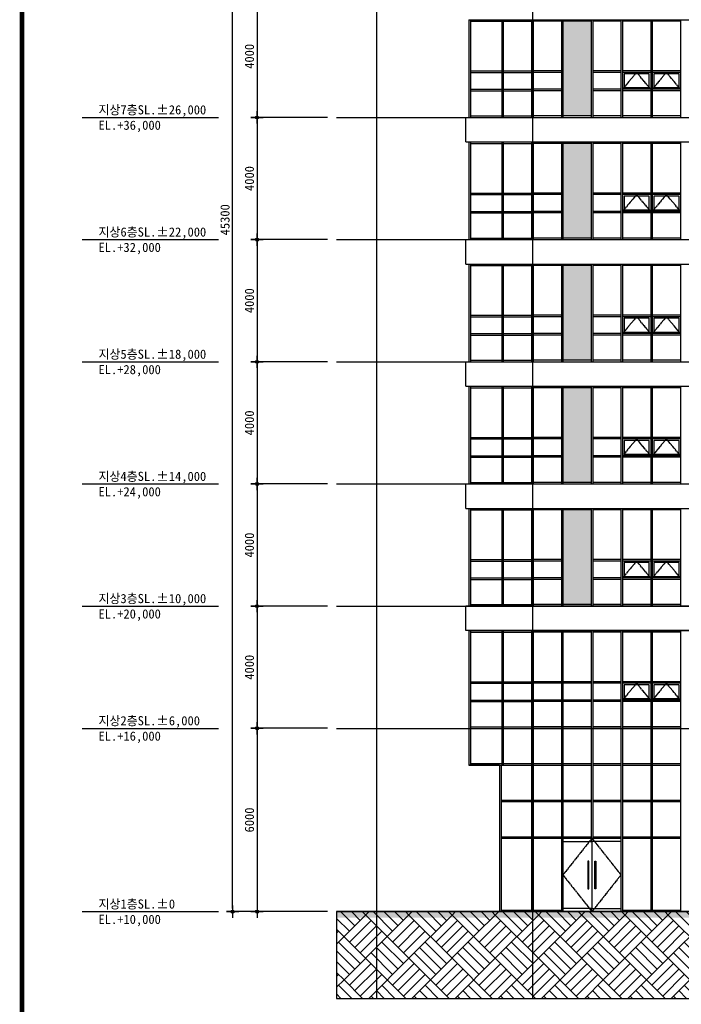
# Model space of a CAD drawing. Header units: millimetres. Extents: x 3445018 to 4174071, y -6064565 to -5122887.
# Tile 135 of 192: x 3730746 to 3752399, y -5349474 to -5317239. Entities that reach past the tile are written whole.
import ezdxf

# ---------------------------------------------------------------- set-up
doc = ezdxf.new("R2010")
doc.units = ezdxf.units.MM
doc.header["$MEASUREMENT"] = 0
doc.linetypes.add('CEN', pattern=[66, 60, -2, 2, -2])
doc.layers.get('DEFPOINTS').update_dxf_attribs({"linetype": 'CONTINUOUS'})
for name, color, linetype in [('3', 3, 'CONTINUOUS'), ('6', 6, 'CONTINUOUS'), ('A_GE_FORM', 7, 'CONTINUOUS'), ('CEN', 13, 'CEN'), ('DIM', 7, 'CONTINUOUS'), ('EL1', 2, 'CONTINUOUS'), ('EL3', 7, 'CONTINUOUS'), ('FI', 6, 'CONTINUOUS'), ('HA', 9, 'CONTINUOUS'), ('SO-252', 252, 'CONTINUOUS'), ('SY', 1, 'CONTINUOUS'), ('WIN1', 4, 'CONTINUOUS'), ('WIN2', 9, 'CONTINUOUS'), ('문자', 2, 'CONTINUOUS')]:
    doc.layers.add(name, color=color, linetype=linetype)
doc.styles.add('HY울릉도 L', font='txt')
doc.styles.add('SDP-S', font='txt')
doc.dimstyles.new('SMDI-3', dxfattribs={"dimtxt": 3, "dimasz": 1, "dimexe": 2, "dimexo": 3, "dimgap": 1, "dimtad": 1, "dimdsep": 46, "dimtxsty": 'HY울릉도 L', "dimblk": 'Z_DOT', "dimcen": 2.5, "dimdle": 1.5, "dimclrd": 1, "dimclre": 1, "dimclrt": 2, "dimadec": 0, "dimazin": 0, "dimtfac": 1, "dimtix": 1, "dimtmove": 2, "dimatfit": 3, "dimldrblk": 'Z_DOT', "dimfxl": 2, "dimtvp": 1, "dimtolj": 1, "dimtzin": 0, "dimarcsym": 0})

# ---------------------------------------------------------------- blocks, each defined once
blk = doc.blocks.new('sheet _서영')
at = {"layer": 'A_GE_FORM', "const_width": 1.5}
blk.add_lwpolyline([(-361868.49, -1059038.93), (-362670.49, -1059038.93), (-362670.49, -1058483.93), (-361868.49, -1058483.93)], close=True, dxfattribs=at)
blk = doc.blocks.new('Z_DOT')
at = {"layer": 'DIM', "color": 1, "ltscale": 3}
for p, q in [((-2, 0), (2, 0)), ((0, -2), (0, 2))]:
    blk.add_line(p, q, dxfattribs=at)
for radius in [0.5, 0.25]:
    blk.add_circle((0, 0), radius, dxfattribs=at)
blk = doc.blocks.new('*D897')
at = {"layer": 'DEFPOINTS', "color": 0, "ltscale": 3, "transparency": 16777216}
for p in [(3737716, -5301139), (3741116, -5301139), (3741116, -5346439)]:
    blk.add_point(p, dxfattribs=at)
at = {"layer": 'DIM', "color": 1, "lineweight": -2, "ltscale": 3, "transparency": 16777216}
for p, q in [((3740816, -5301139), (3737516, -5301139)), ((3737716, -5346339), (3737716, -5301239)), ((3740816, -5346439), (3737516, -5346439))]:
    blk.add_line(p, q, dxfattribs=at)
at = {"layer": 'DIM', "color": 1, "lineweight": -2, "ltscale": 3, "transparency": 16777216, "xscale": 100, "yscale": 100, "zscale": 100}
for p, rotation in [((3737716, -5301139), 90), ((3737716, -5346439), 270)]:
    blk.add_blockref('Z_DOT', p, dxfattribs=dict(at, rotation=rotation))
at = {"layer": 'DIM', "color": 2, "ltscale": 3, "transparency": 16777216, "insert": (3737466, -5323789), "char_height": 300, "attachment_point": 5, "rotation": 90, "style": 'SDP-S'}
blk.add_mtext('\\A1;45300', dxfattribs=at)
blk = doc.blocks.new('*D898')
at = {"layer": 'DEFPOINTS', "color": 0, "ltscale": 3, "transparency": 16777216}
for p in [(3741116, -5336439), (3738516, -5340439), (3741116, -5340439)]:
    blk.add_point(p, dxfattribs=at)
at = {"layer": 'DIM', "color": 1, "lineweight": -2, "ltscale": 3, "transparency": 16777216}
for p, q in [((3740816, -5336439), (3738316, -5336439)), ((3738516, -5336539), (3738516, -5340339)), ((3740816, -5340439), (3738316, -5340439))]:
    blk.add_line(p, q, dxfattribs=at)
at = {"layer": 'DIM', "color": 1, "lineweight": -2, "ltscale": 3, "transparency": 16777216, "xscale": 100, "yscale": 100, "zscale": 100}
for p, rotation in [((3738516, -5336439), 90), ((3738516, -5340439), 270)]:
    blk.add_blockref('Z_DOT', p, dxfattribs=dict(at, rotation=rotation))
at = {"layer": 'DIM', "color": 2, "ltscale": 3, "transparency": 16777216, "insert": (3738266, -5338439), "char_height": 300, "attachment_point": 5, "rotation": 90, "style": 'SDP-S'}
blk.add_mtext('\\A1;4000', dxfattribs=at)
blk = doc.blocks.new('*D899')
at = {"layer": 'DEFPOINTS', "color": 0, "ltscale": 3, "transparency": 16777216}
for p in [(3741116, -5332439), (3738516, -5336439), (3741116, -5336439)]:
    blk.add_point(p, dxfattribs=at)
at = {"layer": 'DIM', "color": 1, "lineweight": -2, "ltscale": 3, "transparency": 16777216}
for p, q in [((3740816, -5332439), (3738316, -5332439)), ((3738516, -5332539), (3738516, -5336339)), ((3740816, -5336439), (3738316, -5336439))]:
    blk.add_line(p, q, dxfattribs=at)
at = {"layer": 'DIM', "color": 1, "lineweight": -2, "ltscale": 3, "transparency": 16777216, "xscale": 100, "yscale": 100, "zscale": 100}
for p, rotation in [((3738516, -5332439), 90), ((3738516, -5336439), 270)]:
    blk.add_blockref('Z_DOT', p, dxfattribs=dict(at, rotation=rotation))
at = {"layer": 'DIM', "color": 2, "ltscale": 3, "transparency": 16777216, "insert": (3738266, -5334439), "char_height": 300, "attachment_point": 5, "rotation": 90, "style": 'SDP-S'}
blk.add_mtext('\\A1;4000', dxfattribs=at)
blk = doc.blocks.new('*D900')
at = {"layer": 'DEFPOINTS', "color": 0, "ltscale": 3, "transparency": 16777216}
for p in [(3741116, -5328439), (3738516, -5332439), (3741116, -5332439)]:
    blk.add_point(p, dxfattribs=at)
at = {"layer": 'DIM', "color": 1, "lineweight": -2, "ltscale": 3, "transparency": 16777216}
for p, q in [((3740816, -5328439), (3738316, -5328439)), ((3738516, -5328539), (3738516, -5332339)), ((3740816, -5332439), (3738316, -5332439))]:
    blk.add_line(p, q, dxfattribs=at)
at = {"layer": 'DIM', "color": 1, "lineweight": -2, "ltscale": 3, "transparency": 16777216, "xscale": 100, "yscale": 100, "zscale": 100}
for p, rotation in [((3738516, -5328439), 90), ((3738516, -5332439), 270)]:
    blk.add_blockref('Z_DOT', p, dxfattribs=dict(at, rotation=rotation))
at = {"layer": 'DIM', "color": 2, "ltscale": 3, "transparency": 16777216, "insert": (3738266, -5330439), "char_height": 300, "attachment_point": 5, "rotation": 90, "style": 'SDP-S'}
blk.add_mtext('\\A1;4000', dxfattribs=at)
blk = doc.blocks.new('*D901')
at = {"layer": 'DEFPOINTS', "color": 0, "ltscale": 3, "transparency": 16777216}
for p in [(3741116, -5324439), (3738516, -5328439), (3741116, -5328439)]:
    blk.add_point(p, dxfattribs=at)
at = {"layer": 'DIM', "color": 1, "lineweight": -2, "ltscale": 3, "transparency": 16777216}
for p, q in [((3740816, -5324439), (3738316, -5324439)), ((3738516, -5324539), (3738516, -5328339)), ((3740816, -5328439), (3738316, -5328439))]:
    blk.add_line(p, q, dxfattribs=at)
at = {"layer": 'DIM', "color": 1, "lineweight": -2, "ltscale": 3, "transparency": 16777216, "xscale": 100, "yscale": 100, "zscale": 100}
for p, rotation in [((3738516, -5324439), 90), ((3738516, -5328439), 270)]:
    blk.add_blockref('Z_DOT', p, dxfattribs=dict(at, rotation=rotation))
at = {"layer": 'DIM', "color": 2, "ltscale": 3, "transparency": 16777216, "insert": (3738266, -5326439), "char_height": 300, "attachment_point": 5, "rotation": 90, "style": 'SDP-S'}
blk.add_mtext('\\A1;4000', dxfattribs=at)
blk = doc.blocks.new('*D902')
at = {"layer": 'DEFPOINTS', "color": 0, "ltscale": 3, "transparency": 16777216}
for p in [(3741116, -5320439), (3738516, -5324439), (3741116, -5324439)]:
    blk.add_point(p, dxfattribs=at)
at = {"layer": 'DIM', "color": 1, "lineweight": -2, "ltscale": 3, "transparency": 16777216}
for p, q in [((3740816, -5320439), (3738316, -5320439)), ((3738516, -5320539), (3738516, -5324339)), ((3740816, -5324439), (3738316, -5324439))]:
    blk.add_line(p, q, dxfattribs=at)
at = {"layer": 'DIM', "color": 1, "lineweight": -2, "ltscale": 3, "transparency": 16777216, "xscale": 100, "yscale": 100, "zscale": 100}
for p, rotation in [((3738516, -5320439), 90), ((3738516, -5324439), 270)]:
    blk.add_blockref('Z_DOT', p, dxfattribs=dict(at, rotation=rotation))
at = {"layer": 'DIM', "color": 2, "ltscale": 3, "transparency": 16777216, "insert": (3738266, -5322439), "char_height": 300, "attachment_point": 5, "rotation": 90, "style": 'SDP-S'}
blk.add_mtext('\\A1;4000', dxfattribs=at)
blk = doc.blocks.new('*D903')
at = {"layer": 'DEFPOINTS', "color": 0, "ltscale": 3, "transparency": 16777216}
for p in [(3741116, -5316439), (3738516, -5320439), (3741116, -5320439)]:
    blk.add_point(p, dxfattribs=at)
at = {"layer": 'DIM', "color": 1, "lineweight": -2, "ltscale": 3, "transparency": 16777216}
for p, q in [((3740816, -5316439), (3738316, -5316439)), ((3738516, -5316539), (3738516, -5320339)), ((3740816, -5320439), (3738316, -5320439))]:
    blk.add_line(p, q, dxfattribs=at)
at = {"layer": 'DIM', "color": 1, "lineweight": -2, "ltscale": 3, "transparency": 16777216, "xscale": 100, "yscale": 100, "zscale": 100}
for p, rotation in [((3738516, -5316439), 90), ((3738516, -5320439), 270)]:
    blk.add_blockref('Z_DOT', p, dxfattribs=dict(at, rotation=rotation))
at = {"layer": 'DIM', "color": 2, "ltscale": 3, "transparency": 16777216, "insert": (3738266, -5318439), "char_height": 300, "attachment_point": 5, "rotation": 90, "style": 'SDP-S'}
blk.add_mtext('\\A1;4000', dxfattribs=at)
blk = doc.blocks.new('*D908')
at = {"layer": 'DEFPOINTS', "color": 0, "ltscale": 3, "transparency": 16777216}
for p in [(3741116, -5340439), (3738516, -5346439), (3741116, -5346439)]:
    blk.add_point(p, dxfattribs=at)
at = {"layer": 'DIM', "color": 1, "lineweight": -2, "ltscale": 3, "transparency": 16777216}
for p, q in [((3740816, -5340439), (3738316, -5340439)), ((3738516, -5340539), (3738516, -5346339)), ((3740816, -5346439), (3738316, -5346439))]:
    blk.add_line(p, q, dxfattribs=at)
at = {"layer": 'DIM', "color": 1, "lineweight": -2, "ltscale": 3, "transparency": 16777216, "xscale": 100, "yscale": 100, "zscale": 100}
for p, rotation in [((3738516, -5340439), 90), ((3738516, -5346439), 270)]:
    blk.add_blockref('Z_DOT', p, dxfattribs=dict(at, rotation=rotation))
at = {"layer": 'DIM', "color": 2, "ltscale": 3, "transparency": 16777216, "insert": (3738266, -5343439), "char_height": 300, "attachment_point": 5, "rotation": 90, "style": 'SDP-S'}
blk.add_mtext('\\A1;6000', dxfattribs=at)

msp = doc.modelspace()

# ---------------------------------------------------------------- hatches: boundary and pattern name
at = {"layer": 'HA'}
h = msp.add_hatch(dxfattribs=at)
h.set_pattern_fill('G38', color=256, scale=2000, angle=45, style=0, pattern_type=2)
h.set_pattern_definition([(45, (3799342.9, -5324631.8), (-707.107, 707.107), [2000, 0]), (45, (3798459, -5323747.9), (9e-14, 1414.214), [1000, -1000]), (45, (3798282.2, -5323571.2), (9e-14, 1414.214), [1000, -1000]), (45, (3798105.5, -5323394.4), (9e-14, 1414.214), [1000, -1000]), (135, (3799342.9, -5324631.8), (-707.107, -707.107), [2000, 0]), (135, (3799519.7, -5324455.1), (-1414.214, 2e-13), [1000, -1000]), (135, (3799696.4, -5324278.3), (-1414.214, 2e-13), [1000, -1000]), (135, (3799873.2, -5324101.5), (-1414.214, 2e-13), [1000, -1000])])
h.paths.add_polyline_path([(3785824.138, -5349279.63), (3785824.138, -5346439.461), (3741116.369, -5346439.461), (3741116.369, -5349279.63)])
at = {"layer": 'SO-252', "ltscale": 200}
h = msp.add_hatch(color=256, dxfattribs=at)
h.dxf.hatch_style = 1
h.paths.add_polyline_path([(3779724.138, -5317289.461), (3780749.138, -5317289.461), (3780749.138, -5320389.461), (3779724.138, -5320389.461)])
h.paths.add_polyline_path([(3771924.138, -5317289.461), (3772849.138, -5317289.461), (3772849.138, -5320389.461), (3771924.138, -5320389.461)])
h.paths.add_polyline_path([(3764124.138, -5317289.461), (3765049.138, -5317289.461), (3765049.138, -5320389.461), (3764124.138, -5320389.461)])
h.paths.add_polyline_path([(3756324.138, -5317289.461), (3757249.138, -5317289.461), (3757249.138, -5320389.461), (3756324.138, -5320389.461)])
h.paths.add_polyline_path([(3748524.138, -5317289.461), (3749449.138, -5317289.461), (3749449.138, -5320389.461), (3748524.138, -5320389.461)])
h = msp.add_hatch(color=256, dxfattribs=at)
h.dxf.hatch_style = 1
h.paths.add_polyline_path([(3779724.138, -5321289.461), (3780749.138, -5321289.461), (3780749.138, -5324389.461), (3779724.138, -5324389.461)])
h.paths.add_polyline_path([(3771924.138, -5321289.461), (3772849.138, -5321289.461), (3772849.138, -5324389.461), (3771924.138, -5324389.461)])
h.paths.add_polyline_path([(3764124.138, -5321289.461), (3765049.138, -5321289.461), (3765049.138, -5324389.461), (3764124.138, -5324389.461)])
h.paths.add_polyline_path([(3756324.138, -5321289.461), (3757249.138, -5321289.461), (3757249.138, -5324389.461), (3756324.138, -5324389.461)])
h.paths.add_polyline_path([(3748524.138, -5321289.461), (3749449.138, -5321289.461), (3749449.138, -5324389.461), (3748524.138, -5324389.461)])
h = msp.add_hatch(color=256, dxfattribs=at)
h.dxf.hatch_style = 1
h.paths.add_polyline_path([(3779724.138, -5325289.461), (3780749.138, -5325289.461), (3780749.138, -5328389.461), (3779724.138, -5328389.461)])
h.paths.add_polyline_path([(3771924.138, -5325289.461), (3772849.138, -5325289.461), (3772849.138, -5328389.461), (3771924.138, -5328389.461)])
h.paths.add_polyline_path([(3764124.138, -5325289.461), (3765049.138, -5325289.461), (3765049.138, -5328389.461), (3764124.138, -5328389.461)])
h.paths.add_polyline_path([(3756324.138, -5325289.461), (3757249.138, -5325289.461), (3757249.138, -5328389.461), (3756324.138, -5328389.461)])
h.paths.add_polyline_path([(3748524.138, -5325289.461), (3749449.138, -5325289.461), (3749449.138, -5328389.461), (3748524.138, -5328389.461)])
h = msp.add_hatch(color=256, dxfattribs=at)
h.dxf.hatch_style = 1
h.paths.add_polyline_path([(3779724.138, -5329289.461), (3780749.138, -5329289.461), (3780749.138, -5332389.461), (3779724.138, -5332389.461)])
h.paths.add_polyline_path([(3771924.138, -5329289.461), (3772849.138, -5329289.461), (3772849.138, -5332389.461), (3771924.138, -5332389.461)])
h.paths.add_polyline_path([(3764124.138, -5329289.461), (3765049.138, -5329289.461), (3765049.138, -5332389.461), (3764124.138, -5332389.461)])
h.paths.add_polyline_path([(3756324.138, -5329289.461), (3757249.138, -5329289.461), (3757249.138, -5332389.461), (3756324.138, -5332389.461)])
h.paths.add_polyline_path([(3748524.138, -5329289.461), (3749449.138, -5329289.461), (3749449.138, -5332389.461), (3748524.138, -5332389.461)])
h = msp.add_hatch(color=256, dxfattribs=at)
h.dxf.hatch_style = 1
h.paths.add_polyline_path([(3748524.138, -5333289.461), (3749449.138, -5333289.461), (3749449.138, -5336389.461), (3748524.138, -5336389.461)])
h.paths.add_polyline_path([(3756324.138, -5333289.461), (3757249.138, -5333289.461), (3757249.138, -5336389.461), (3756324.138, -5336389.461)])
h.paths.add_polyline_path([(3764124.138, -5333289.461), (3765049.138, -5333289.461), (3765049.138, -5336389.461), (3764124.138, -5336389.461)])
h.paths.add_polyline_path([(3771924.138, -5333289.461), (3772849.138, -5333289.461), (3772849.138, -5336389.461), (3771924.138, -5336389.461)])
h.paths.add_polyline_path([(3779724.138, -5333282.246), (3780749.138, -5333282.246), (3780749.138, -5336389.461), (3779724.138, -5336389.461)])

# ---------------------------------------------------------------- linework, layer by layer
at = {"layer": '6'}
msp.add_lwpolyline([(3785824.138, -5349279.63), (3785824.138, -5346439.461), (3741116.369, -5346439.461), (3741116.369, -5349279.63)], close=True, dxfattribs=at)
at = {"layer": 'CEN'}
for p, q in [((3742424.138, -5293351.227), (3742424.138, -5349279.63)), ((3747524.138, -5293351.227), (3747524.138, -5349279.63)), ((3741116.369, -5320439.461), (3785824.138, -5320439.461)), ((3741116.369, -5324439.461), (3785824.138, -5324439.461)), ((3741116.369, -5328439.461), (3785824.138, -5328439.461)), ((3741116.369, -5332439.461), (3785824.138, -5332439.461)), ((3741116.369, -5336439.461), (3785824.138, -5336439.461)), ((3741116.369, -5340439.461), (3785824.138, -5340439.461)), ((3741116.369, -5346439.461), (3785824.138, -5346439.461))]:
    msp.add_line(p, q, dxfattribs=at)
for points in [[(3751399.138, -5319514.461), (3750936.638, -5318964.461), (3750474.138, -5319514.461)], [(3752374.138, -5319514.461), (3751911.638, -5318964.461), (3751449.138, -5319514.461)], [(3751399.138, -5323514.461), (3750936.638, -5322964.461), (3750474.138, -5323514.461)], [(3752374.138, -5323514.461), (3751911.638, -5322964.461), (3751449.138, -5323514.461)], [(3751399.138, -5327514.461), (3750936.638, -5326964.461), (3750474.138, -5327514.461)], [(3752374.138, -5327514.461), (3751911.638, -5326964.461), (3751449.138, -5327514.461)], [(3751399.138, -5331514.461), (3750936.638, -5330964.461), (3750474.138, -5331514.461)], [(3752374.138, -5331514.461), (3751911.638, -5330964.461), (3751449.138, -5331514.461)], [(3751399.138, -5335514.461), (3750936.638, -5334964.461), (3750474.138, -5335514.461)], [(3752374.138, -5335514.461), (3751911.638, -5334964.461), (3751449.138, -5335514.461)], [(3751399.138, -5339514.461), (3750936.638, -5338964.461), (3750474.138, -5339514.461)], [(3752374.138, -5339514.461), (3751911.638, -5338964.461), (3751449.138, -5339514.461)], [(3749474.138, -5344039.461), (3748524.138, -5345239.461), (3749474.138, -5346439.461)], [(3749474.138, -5344039.461), (3750424.138, -5345239.461), (3749474.138, -5346439.461)]]:
    msp.add_lwpolyline(points, dxfattribs=at)
at = {"layer": 'EL1'}
msp.add_solid([(3741116.369, -5346639.461), (3741116.369, -5346439.461), (3785824.138, -5346639.461), (3785824.138, -5346439.461)], dxfattribs=at)
at = {"layer": 'EL3', "ltscale": 200}
for p, q in [((3745449.138, -5340489.461), (3745449.138, -5341639.461)), ((3746449.138, -5341639.461), (3745449.138, -5341639.461)), ((3745449.138, -5341639.461), (3746449.138, -5341639.461)), ((3746449.138, -5341639.461), (3746449.138, -5346439.461))]:
    msp.add_line(p, q, dxfattribs=at)
at = {"layer": 'FI', "ltscale": 200}
for p, q in [((3745349.138, -5320439.461), (3780899.138, -5320439.461)), ((3745349.138, -5321239.461), (3745349.138, -5320439.461)), ((3745349.138, -5321239.461), (3780899.138, -5321239.461)), ((3745349.138, -5324439.461), (3780899.138, -5324439.461)), ((3745349.138, -5325239.461), (3745349.138, -5324439.461)), ((3745349.138, -5325239.461), (3780899.138, -5325239.461)), ((3745349.138, -5328439.461), (3780899.138, -5328439.461)), ((3745349.138, -5329239.461), (3745349.138, -5328439.461)), ((3745349.138, -5329239.461), (3780899.138, -5329239.461)), ((3745349.138, -5332439.461), (3780899.138, -5332439.461)), ((3745349.138, -5333239.461), (3745349.138, -5332439.461)), ((3745349.138, -5333239.461), (3780899.138, -5333239.461)), ((3780899.138, -5336439.461), (3745349.138, -5336439.461)), ((3745349.138, -5337239.461), (3745349.138, -5336439.461)), ((3780899.138, -5337239.461), (3745349.138, -5337239.461))]:
    msp.add_line(p, q, dxfattribs=at)
at = {"layer": 'SY'}
for p, q in [((3732785.76, -5320439.461), (3737251.213, -5320439.461)), ((3732785.76, -5324439.461), (3737251.213, -5324439.461)), ((3732785.76, -5328439.461), (3737251.213, -5328439.461)), ((3732785.76, -5332439.461), (3737251.213, -5332439.461)), ((3732785.76, -5336439.461), (3737251.213, -5336439.461)), ((3732785.76, -5340439.461), (3737251.213, -5340439.461)), ((3732785.76, -5346439.461), (3737251.213, -5346439.461))]:
    msp.add_line(p, q, dxfattribs=at)
at = {"layer": 'WIN1', "ltscale": 200}
for p, q in [((3745449.138, -5317239.461), (3745449.138, -5320439.461)), ((3745449.138, -5317239.461), (3745449.138, -5320439.461)), ((3745449.138, -5317239.461), (3780799.138, -5317239.461)), ((3745499.138, -5317239.461), (3745499.138, -5320439.461)), ((3745499.138, -5317289.461), (3746524.138, -5317289.461)), ((3746524.138, -5317239.461), (3746524.138, -5320439.461)), ((3746574.138, -5317239.461), (3746574.138, -5320439.461)), ((3746574.138, -5317289.461), (3747499.138, -5317289.461)), ((3747499.138, -5317239.461), (3747499.138, -5320439.461)), ((3747549.138, -5317239.461), (3747549.138, -5320439.461)), ((3748474.138, -5317289.461), (3747549.138, -5317289.461)), ((3748474.138, -5317239.461), (3748474.138, -5320439.461)), ((3748524.138, -5317239.461), (3748524.138, -5320439.461)), ((3749449.138, -5317289.461), (3748524.138, -5317289.461)), ((3749449.138, -5317239.461), (3749449.138, -5320439.461)), ((3749499.138, -5317239.461), (3749499.138, -5320439.461)), ((3750424.138, -5317289.461), (3749499.138, -5317289.461)), ((3750424.138, -5317239.461), (3750424.138, -5320439.461)), ((3750474.138, -5317239.461), (3750474.138, -5320439.461)), ((3751399.138, -5317289.461), (3750474.138, -5317289.461)), ((3751399.138, -5317239.461), (3751399.138, -5320439.461)), ((3751449.138, -5317239.461), (3751449.138, -5320439.461)), ((3752374.138, -5317289.461), (3751449.138, -5317289.461)), ((3752374.138, -5317239.461), (3752374.138, -5320439.461)), ((3745499.138, -5318914.461), (3746524.138, -5318914.461)), ((3745499.138, -5318964.461), (3746524.138, -5318964.461)), ((3746574.138, -5318914.461), (3747499.138, -5318914.461)), ((3746574.138, -5318964.461), (3747499.138, -5318964.461)), ((3748474.138, -5318914.461), (3747549.138, -5318914.461)), ((3748474.138, -5318964.461), (3747549.138, -5318964.461)), ((3750424.138, -5318914.461), (3749499.138, -5318914.461)), ((3750424.138, -5318964.461), (3749499.138, -5318964.461)), ((3751399.138, -5318914.461), (3750474.138, -5318914.461)), ((3751399.138, -5318964.461), (3750474.138, -5318964.461)), ((3752374.138, -5318914.461), (3751449.138, -5318914.461)), ((3752374.138, -5318964.461), (3751449.138, -5318964.461)), ((3745499.138, -5319514.461), (3746524.138, -5319514.461)), ((3745499.138, -5319564.461), (3746524.138, -5319564.461)), ((3746574.138, -5319514.461), (3747499.138, -5319514.461)), ((3746574.138, -5319564.461), (3747499.138, -5319564.461)), ((3748474.138, -5319514.461), (3747549.138, -5319514.461)), ((3748474.138, -5319564.461), (3747549.138, -5319564.461)), ((3750424.138, -5319514.461), (3749499.138, -5319514.461)), ((3750424.138, -5319564.461), (3749499.138, -5319564.461)), ((3751399.138, -5319514.461), (3750474.138, -5319514.461)), ((3751399.138, -5319564.461), (3750474.138, -5319564.461)), ((3752374.138, -5319514.461), (3751449.138, -5319514.461)), ((3752374.138, -5319564.461), (3751449.138, -5319564.461)), ((3745449.138, -5320439.461), (3780799.138, -5320439.461)), ((3745499.138, -5320389.461), (3746524.138, -5320389.461)), ((3746574.138, -5320389.461), (3747499.138, -5320389.461)), ((3748474.138, -5320389.461), (3747549.138, -5320389.461)), ((3749449.138, -5320389.461), (3748524.138, -5320389.461)), ((3750424.138, -5320389.461), (3749499.138, -5320389.461)), ((3751399.138, -5320389.461), (3750474.138, -5320389.461)), ((3752374.138, -5320389.461), (3751449.138, -5320389.461)), ((3745449.138, -5321239.461), (3745449.138, -5324439.461)), ((3745449.138, -5321239.461), (3745449.138, -5324439.461)), ((3745449.138, -5321239.461), (3780799.138, -5321239.461)), ((3745499.138, -5321239.461), (3745499.138, -5324439.461)), ((3746524.138, -5321239.461), (3746524.138, -5324439.461)), ((3746574.138, -5321239.461), (3746574.138, -5324439.461)), ((3747499.138, -5321239.461), (3747499.138, -5324439.461)), ((3747549.138, -5321239.461), (3747549.138, -5324439.461)), ((3748474.138, -5321239.461), (3748474.138, -5324439.461)), ((3748524.138, -5321239.461), (3748524.138, -5324439.461)), ((3749449.138, -5321239.461), (3749449.138, -5324439.461)), ((3749499.138, -5321239.461), (3749499.138, -5324439.461)), ((3750424.138, -5321239.461), (3750424.138, -5324439.461)), ((3750474.138, -5321239.461), (3750474.138, -5324439.461)), ((3751399.138, -5321239.461), (3751399.138, -5324439.461)), ((3751449.138, -5321239.461), (3751449.138, -5324439.461)), ((3752374.138, -5321239.461), (3752374.138, -5324439.461)), ((3745499.138, -5321289.461), (3746524.138, -5321289.461)), ((3746574.138, -5321289.461), (3747499.138, -5321289.461)), ((3748474.138, -5321289.461), (3747549.138, -5321289.461)), ((3749449.138, -5321289.461), (3748524.138, -5321289.461)), ((3750424.138, -5321289.461), (3749499.138, -5321289.461)), ((3751399.138, -5321289.461), (3750474.138, -5321289.461)), ((3752374.138, -5321289.461), (3751449.138, -5321289.461)), ((3745499.138, -5322914.461), (3746524.138, -5322914.461)), ((3745499.138, -5322964.461), (3746524.138, -5322964.461)), ((3746574.138, -5322914.461), (3747499.138, -5322914.461)), ((3746574.138, -5322964.461), (3747499.138, -5322964.461)), ((3748474.138, -5322914.461), (3747549.138, -5322914.461)), ((3748474.138, -5322964.461), (3747549.138, -5322964.461)), ((3750424.138, -5322914.461), (3749499.138, -5322914.461)), ((3750424.138, -5322964.461), (3749499.138, -5322964.461)), ((3751399.138, -5322914.461), (3750474.138, -5322914.461)), ((3751399.138, -5322964.461), (3750474.138, -5322964.461)), ((3752374.138, -5322914.461), (3751449.138, -5322914.461)), ((3752374.138, -5322964.461), (3751449.138, -5322964.461)), ((3745499.138, -5323514.461), (3746524.138, -5323514.461)), ((3746574.138, -5323514.461), (3747499.138, -5323514.461)), ((3748474.138, -5323514.461), (3747549.138, -5323514.461)), ((3750424.138, -5323514.461), (3749499.138, -5323514.461)), ((3751399.138, -5323514.461), (3750474.138, -5323514.461)), ((3752374.138, -5323514.461), (3751449.138, -5323514.461)), ((3745499.138, -5323564.461), (3746524.138, -5323564.461)), ((3746574.138, -5323564.461), (3747499.138, -5323564.461)), ((3748474.138, -5323564.461), (3747549.138, -5323564.461)), ((3750424.138, -5323564.461), (3749499.138, -5323564.461)), ((3751399.138, -5323564.461), (3750474.138, -5323564.461)), ((3752374.138, -5323564.461), (3751449.138, -5323564.461)), ((3745449.138, -5324439.461), (3780799.138, -5324439.461)), ((3745499.138, -5324389.461), (3746524.138, -5324389.461)), ((3746574.138, -5324389.461), (3747499.138, -5324389.461)), ((3748474.138, -5324389.461), (3747549.138, -5324389.461)), ((3749449.138, -5324389.461), (3748524.138, -5324389.461)), ((3750424.138, -5324389.461), (3749499.138, -5324389.461)), ((3751399.138, -5324389.461), (3750474.138, -5324389.461)), ((3752374.138, -5324389.461), (3751449.138, -5324389.461)), ((3745449.138, -5325239.461), (3745449.138, -5328439.461)), ((3745449.138, -5325239.461), (3745449.138, -5328439.461)), ((3745449.138, -5325239.461), (3780799.138, -5325239.461)), ((3745499.138, -5325239.461), (3745499.138, -5328439.461)), ((3745499.138, -5325289.461), (3746524.138, -5325289.461)), ((3746524.138, -5325239.461), (3746524.138, -5328439.461)), ((3746574.138, -5325239.461), (3746574.138, -5328439.461)), ((3746574.138, -5325289.461), (3747499.138, -5325289.461)), ((3747499.138, -5325239.461), (3747499.138, -5328439.461)), ((3747549.138, -5325239.461), (3747549.138, -5328439.461)), ((3748474.138, -5325289.461), (3747549.138, -5325289.461)), ((3748474.138, -5325239.461), (3748474.138, -5328439.461)), ((3748524.138, -5325239.461), (3748524.138, -5328439.461)), ((3749449.138, -5325289.461), (3748524.138, -5325289.461)), ((3749449.138, -5325239.461), (3749449.138, -5328439.461)), ((3749499.138, -5325239.461), (3749499.138, -5328439.461)), ((3750424.138, -5325289.461), (3749499.138, -5325289.461)), ((3750424.138, -5325239.461), (3750424.138, -5328439.461)), ((3750474.138, -5325239.461), (3750474.138, -5328439.461)), ((3751399.138, -5325289.461), (3750474.138, -5325289.461)), ((3751399.138, -5325239.461), (3751399.138, -5328439.461)), ((3751449.138, -5325239.461), (3751449.138, -5328439.461)), ((3752374.138, -5325289.461), (3751449.138, -5325289.461)), ((3752374.138, -5325239.461), (3752374.138, -5328439.461)), ((3745499.138, -5326914.461), (3746524.138, -5326914.461)), ((3745499.138, -5326964.461), (3746524.138, -5326964.461)), ((3746574.138, -5326914.461), (3747499.138, -5326914.461)), ((3746574.138, -5326964.461), (3747499.138, -5326964.461)), ((3748474.138, -5326914.461), (3747549.138, -5326914.461)), ((3748474.138, -5326964.461), (3747549.138, -5326964.461)), ((3750424.138, -5326914.461), (3749499.138, -5326914.461)), ((3750424.138, -5326964.461), (3749499.138, -5326964.461)), ((3751399.138, -5326914.461), (3750474.138, -5326914.461)), ((3751399.138, -5326964.461), (3750474.138, -5326964.461)), ((3752374.138, -5326914.461), (3751449.138, -5326914.461)), ((3752374.138, -5326964.461), (3751449.138, -5326964.461)), ((3745499.138, -5327514.461), (3746524.138, -5327514.461)), ((3745499.138, -5327564.461), (3746524.138, -5327564.461)), ((3746574.138, -5327514.461), (3747499.138, -5327514.461)), ((3746574.138, -5327564.461), (3747499.138, -5327564.461)), ((3748474.138, -5327514.461), (3747549.138, -5327514.461)), ((3748474.138, -5327564.461), (3747549.138, -5327564.461)), ((3750424.138, -5327514.461), (3749499.138, -5327514.461)), ((3750424.138, -5327564.461), (3749499.138, -5327564.461)), ((3751399.138, -5327514.461), (3750474.138, -5327514.461)), ((3751399.138, -5327564.461), (3750474.138, -5327564.461)), ((3752374.138, -5327514.461), (3751449.138, -5327514.461)), ((3752374.138, -5327564.461), (3751449.138, -5327564.461)), ((3745449.138, -5328439.461), (3780799.138, -5328439.461)), ((3745499.138, -5328389.461), (3746524.138, -5328389.461)), ((3746574.138, -5328389.461), (3747499.138, -5328389.461)), ((3748474.138, -5328389.461), (3747549.138, -5328389.461)), ((3749449.138, -5328389.461), (3748524.138, -5328389.461)), ((3750424.138, -5328389.461), (3749499.138, -5328389.461)), ((3751399.138, -5328389.461), (3750474.138, -5328389.461)), ((3752374.138, -5328389.461), (3751449.138, -5328389.461)), ((3745449.138, -5329239.461), (3745449.138, -5332439.461)), ((3745449.138, -5329239.461), (3745449.138, -5332439.461)), ((3745449.138, -5329239.461), (3780799.138, -5329239.461)), ((3745499.138, -5329239.461), (3745499.138, -5332439.461)), ((3745499.138, -5329289.461), (3746524.138, -5329289.461)), ((3746524.138, -5329239.461), (3746524.138, -5332439.461)), ((3746574.138, -5329239.461), (3746574.138, -5332439.461)), ((3746574.138, -5329289.461), (3747499.138, -5329289.461)), ((3747499.138, -5329239.461), (3747499.138, -5332439.461)), ((3747549.138, -5329239.461), (3747549.138, -5332439.461)), ((3748474.138, -5329289.461), (3747549.138, -5329289.461)), ((3748474.138, -5329239.461), (3748474.138, -5332439.461)), ((3748524.138, -5329239.461), (3748524.138, -5332439.461)), ((3749449.138, -5329289.461), (3748524.138, -5329289.461)), ((3749449.138, -5329239.461), (3749449.138, -5332439.461)), ((3749499.138, -5329239.461), (3749499.138, -5332439.461)), ((3750424.138, -5329289.461), (3749499.138, -5329289.461)), ((3750424.138, -5329239.461), (3750424.138, -5332439.461)), ((3750474.138, -5329239.461), (3750474.138, -5332439.461)), ((3751399.138, -5329289.461), (3750474.138, -5329289.461)), ((3751399.138, -5329239.461), (3751399.138, -5332439.461)), ((3751449.138, -5329239.461), (3751449.138, -5332439.461)), ((3752374.138, -5329289.461), (3751449.138, -5329289.461)), ((3752374.138, -5329239.461), (3752374.138, -5332439.461)), ((3745499.138, -5330914.461), (3746524.138, -5330914.461)), ((3746574.138, -5330914.461), (3747499.138, -5330914.461)), ((3748474.138, -5330914.461), (3747549.138, -5330914.461)), ((3750424.138, -5330914.461), (3749499.138, -5330914.461)), ((3751399.138, -5330914.461), (3750474.138, -5330914.461)), ((3752374.138, -5330914.461), (3751449.138, -5330914.461)), ((3745499.138, -5330964.461), (3746524.138, -5330964.461)), ((3746574.138, -5330964.461), (3747499.138, -5330964.461)), ((3748474.138, -5330964.461), (3747549.138, -5330964.461)), ((3750424.138, -5330964.461), (3749499.138, -5330964.461)), ((3751399.138, -5330964.461), (3750474.138, -5330964.461)), ((3752374.138, -5330964.461), (3751449.138, -5330964.461)), ((3745499.138, -5331514.461), (3746524.138, -5331514.461)), ((3745499.138, -5331564.461), (3746524.138, -5331564.461)), ((3746574.138, -5331514.461), (3747499.138, -5331514.461)), ((3746574.138, -5331564.461), (3747499.138, -5331564.461)), ((3748474.138, -5331514.461), (3747549.138, -5331514.461)), ((3748474.138, -5331564.461), (3747549.138, -5331564.461)), ((3750424.138, -5331514.461), (3749499.138, -5331514.461)), ((3750424.138, -5331564.461), (3749499.138, -5331564.461)), ((3751399.138, -5331514.461), (3750474.138, -5331514.461)), ((3751399.138, -5331564.461), (3750474.138, -5331564.461)), ((3752374.138, -5331514.461), (3751449.138, -5331514.461)), ((3752374.138, -5331564.461), (3751449.138, -5331564.461)), ((3745449.138, -5332439.461), (3780799.138, -5332439.461)), ((3745499.138, -5332389.461), (3746524.138, -5332389.461)), ((3746574.138, -5332389.461), (3747499.138, -5332389.461)), ((3748474.138, -5332389.461), (3747549.138, -5332389.461)), ((3749449.138, -5332389.461), (3748524.138, -5332389.461)), ((3750424.138, -5332389.461), (3749499.138, -5332389.461)), ((3751399.138, -5332389.461), (3750474.138, -5332389.461)), ((3752374.138, -5332389.461), (3751449.138, -5332389.461)), ((3745449.138, -5333239.461), (3745449.138, -5336439.461)), ((3745449.138, -5333239.461), (3745449.138, -5336439.461)), ((3745449.138, -5333239.461), (3780799.138, -5333239.461)), ((3745499.138, -5333239.461), (3745499.138, -5336439.461)), ((3745499.138, -5333289.461), (3746524.138, -5333289.461)), ((3746524.138, -5333239.461), (3746524.138, -5336439.461)), ((3746574.138, -5333239.461), (3746574.138, -5336439.461)), ((3746574.138, -5333289.461), (3747499.138, -5333289.461)), ((3747499.138, -5333239.461), (3747499.138, -5336439.461)), ((3747549.138, -5333239.461), (3747549.138, -5336439.461)), ((3748474.138, -5333289.461), (3747549.138, -5333289.461)), ((3748474.138, -5333239.461), (3748474.138, -5336439.461)), ((3748524.138, -5333239.461), (3748524.138, -5336439.461)), ((3749449.138, -5333289.461), (3748524.138, -5333289.461)), ((3749449.138, -5333239.461), (3749449.138, -5336439.461)), ((3749499.138, -5333239.461), (3749499.138, -5336439.461)), ((3750424.138, -5333289.461), (3749499.138, -5333289.461)), ((3750424.138, -5333239.461), (3750424.138, -5336439.461)), ((3750474.138, -5333239.461), (3750474.138, -5336439.461)), ((3751399.138, -5333289.461), (3750474.138, -5333289.461)), ((3751399.138, -5333239.461), (3751399.138, -5336439.461)), ((3751449.138, -5333239.461), (3751449.138, -5336439.461)), ((3752374.138, -5333289.461), (3751449.138, -5333289.461)), ((3752374.138, -5333239.461), (3752374.138, -5336439.461)), ((3745499.138, -5334914.461), (3746524.138, -5334914.461)), ((3745499.138, -5334964.461), (3746524.138, -5334964.461)), ((3746574.138, -5334914.461), (3747499.138, -5334914.461)), ((3746574.138, -5334964.461), (3747499.138, -5334964.461)), ((3748474.138, -5334914.461), (3747549.138, -5334914.461)), ((3748474.138, -5334964.461), (3747549.138, -5334964.461)), ((3750424.138, -5334914.461), (3749499.138, -5334914.461)), ((3750424.138, -5334964.461), (3749499.138, -5334964.461)), ((3751399.138, -5334914.461), (3750474.138, -5334914.461)), ((3751399.138, -5334964.461), (3750474.138, -5334964.461)), ((3752374.138, -5334914.461), (3751449.138, -5334914.461)), ((3752374.138, -5334964.461), (3751449.138, -5334964.461)), ((3745499.138, -5335514.461), (3746524.138, -5335514.461)), ((3745499.138, -5335564.461), (3746524.138, -5335564.461)), ((3746574.138, -5335514.461), (3747499.138, -5335514.461)), ((3746574.138, -5335564.461), (3747499.138, -5335564.461)), ((3748474.138, -5335514.461), (3747549.138, -5335514.461)), ((3748474.138, -5335564.461), (3747549.138, -5335564.461)), ((3750424.138, -5335514.461), (3749499.138, -5335514.461)), ((3750424.138, -5335564.461), (3749499.138, -5335564.461)), ((3751399.138, -5335514.461), (3750474.138, -5335514.461)), ((3751399.138, -5335564.461), (3750474.138, -5335564.461)), ((3752374.138, -5335514.461), (3751449.138, -5335514.461)), ((3752374.138, -5335564.461), (3751449.138, -5335564.461)), ((3745499.138, -5336389.461), (3746524.138, -5336389.461)), ((3746574.138, -5336389.461), (3747499.138, -5336389.461)), ((3748474.138, -5336389.461), (3747549.138, -5336389.461)), ((3749449.138, -5336389.461), (3748524.138, -5336389.461)), ((3750424.138, -5336389.461), (3749499.138, -5336389.461)), ((3751399.138, -5336389.461), (3750474.138, -5336389.461)), ((3752374.138, -5336389.461), (3751449.138, -5336389.461)), ((3745449.138, -5336439.461), (3780799.138, -5336439.461)), ((3745449.138, -5337239.461), (3745449.138, -5340489.461)), ((3745449.138, -5337239.461), (3745449.138, -5341639.461)), ((3745449.138, -5337239.461), (3780799.138, -5337239.461)), ((3745499.138, -5337239.461), (3745499.138, -5341639.461)), ((3745499.138, -5337289.461), (3746524.138, -5337289.461)), ((3746524.138, -5337239.461), (3746524.138, -5341639.461)), ((3746574.138, -5337239.461), (3746574.138, -5340489.461)), ((3746574.138, -5337289.461), (3747499.138, -5337289.461)), ((3747499.138, -5337239.461), (3747499.138, -5340489.461)), ((3747549.138, -5337239.461), (3747549.138, -5340489.461)), ((3748474.138, -5337289.461), (3747549.138, -5337289.461)), ((3748474.138, -5337239.461), (3748474.138, -5340489.461)), ((3748524.138, -5337239.461), (3748524.138, -5340489.461)), ((3749449.138, -5337289.461), (3748524.138, -5337289.461)), ((3749449.138, -5337239.461), (3749449.138, -5340489.461)), ((3749499.138, -5337239.461), (3749499.138, -5340489.461)), ((3750424.138, -5337289.461), (3749499.138, -5337289.461)), ((3750424.138, -5337239.461), (3750424.138, -5340489.461)), ((3750474.138, -5337239.461), (3750474.138, -5340489.461)), ((3751399.138, -5337289.461), (3750474.138, -5337289.461)), ((3751399.138, -5337239.461), (3751399.138, -5340489.461)), ((3751449.138, -5337239.461), (3751449.138, -5340489.461)), ((3752374.138, -5337289.461), (3751449.138, -5337289.461)), ((3752374.138, -5337239.461), (3752374.138, -5340489.461)), ((3745499.138, -5338914.461), (3746524.138, -5338914.461)), ((3745499.138, -5338964.461), (3746524.138, -5338964.461)), ((3746574.138, -5338914.461), (3747499.138, -5338914.461)), ((3746574.138, -5338964.461), (3747499.138, -5338964.461)), ((3748474.138, -5338914.461), (3747549.138, -5338914.461)), ((3748474.138, -5338964.461), (3747549.138, -5338964.461)), ((3749449.138, -5338914.461), (3748524.138, -5338914.461)), ((3749449.138, -5338964.461), (3748524.138, -5338964.461)), ((3750424.138, -5338914.461), (3749499.138, -5338914.461)), ((3750424.138, -5338964.461), (3749499.138, -5338964.461)), ((3751399.138, -5338914.461), (3750474.138, -5338914.461)), ((3751399.138, -5338964.461), (3750474.138, -5338964.461)), ((3752374.138, -5338914.461), (3751449.138, -5338914.461)), ((3752374.138, -5338964.461), (3751449.138, -5338964.461)), ((3745499.138, -5339514.461), (3746524.138, -5339514.461)), ((3745499.138, -5339564.461), (3746524.138, -5339564.461)), ((3746574.138, -5339514.461), (3747499.138, -5339514.461)), ((3746574.138, -5339564.461), (3747499.138, -5339564.461)), ((3748474.138, -5339514.461), (3747549.138, -5339514.461)), ((3748474.138, -5339564.461), (3747549.138, -5339564.461)), ((3749449.138, -5339514.461), (3748524.138, -5339514.461)), ((3749449.138, -5339564.461), (3748524.138, -5339564.461)), ((3750424.138, -5339514.461), (3749499.138, -5339514.461)), ((3750424.138, -5339564.461), (3749499.138, -5339564.461)), ((3751399.138, -5339514.461), (3750474.138, -5339514.461)), ((3751399.138, -5339564.461), (3750474.138, -5339564.461)), ((3752374.138, -5339514.461), (3751449.138, -5339514.461)), ((3752374.138, -5339564.461), (3751449.138, -5339564.461)), ((3745499.138, -5340389.461), (3746524.138, -5340389.461)), ((3745499.138, -5340439.461), (3746524.138, -5340439.461)), ((3746574.138, -5340389.461), (3747499.138, -5340389.461)), ((3746574.138, -5340439.461), (3747499.138, -5340439.461)), ((3746574.138, -5340489.461), (3746574.138, -5341639.461)), ((3747499.138, -5340489.461), (3747499.138, -5346439.461)), ((3748474.138, -5340389.461), (3747549.138, -5340389.461)), ((3748474.138, -5340439.461), (3747549.138, -5340439.461)), ((3747549.138, -5340489.461), (3747549.138, -5346439.461)), ((3748474.138, -5340489.461), (3748474.138, -5346439.461)), ((3749449.138, -5340389.461), (3748524.138, -5340389.461)), ((3749449.138, -5340439.461), (3748524.138, -5340439.461)), ((3748524.138, -5340489.461), (3748524.138, -5346439.461)), ((3749449.138, -5340489.461), (3749449.138, -5344039.461)), ((3750424.138, -5340389.461), (3749499.138, -5340389.461)), ((3750424.138, -5340439.461), (3749499.138, -5340439.461)), ((3749499.138, -5340489.461), (3749499.138, -5344039.461)), ((3750424.138, -5340489.461), (3750424.138, -5346439.461)), ((3751399.138, -5340389.461), (3750474.138, -5340389.461)), ((3751399.138, -5340439.461), (3750474.138, -5340439.461)), ((3750474.138, -5340489.461), (3750474.138, -5346439.461)), ((3751399.138, -5340489.461), (3751399.138, -5346439.461)), ((3752374.138, -5340389.461), (3751449.138, -5340389.461)), ((3752374.138, -5340439.461), (3751449.138, -5340439.461)), ((3751449.138, -5340489.461), (3751449.138, -5346439.461)), ((3752374.138, -5340489.461), (3752374.138, -5346439.461)), ((3745499.138, -5341589.461), (3746524.138, -5341589.461)), ((3745499.138, -5341639.461), (3746524.138, -5341639.461)), ((3746449.138, -5341639.461), (3746449.138, -5346439.461)), ((3746499.138, -5341639.461), (3746499.138, -5346439.461)), ((3746524.138, -5341639.461), (3747499.138, -5341639.461)), ((3746574.138, -5341589.461), (3747499.138, -5341589.461)), ((3747549.138, -5341589.461), (3748474.138, -5341589.461)), ((3747549.138, -5341639.461), (3748474.138, -5341639.461)), ((3748524.138, -5341589.461), (3749449.138, -5341589.461)), ((3748524.138, -5341639.461), (3749449.138, -5341639.461)), ((3749499.138, -5341589.461), (3750424.138, -5341589.461)), ((3749499.138, -5341639.461), (3750424.138, -5341639.461)), ((3750474.138, -5341589.461), (3751399.138, -5341589.461)), ((3750474.138, -5341639.461), (3751399.138, -5341639.461)), ((3751449.138, -5341589.461), (3752374.138, -5341589.461)), ((3751449.138, -5341639.461), (3752374.138, -5341639.461)), ((3746499.138, -5342789.461), (3747499.138, -5342789.461)), ((3746499.138, -5342839.461), (3747499.138, -5342839.461)), ((3747549.138, -5342789.461), (3748474.138, -5342789.461)), ((3747549.138, -5342839.461), (3748474.138, -5342839.461)), ((3748524.138, -5342789.461), (3749449.138, -5342789.461)), ((3748524.138, -5342839.461), (3749449.138, -5342839.461)), ((3749499.138, -5342789.461), (3750424.138, -5342789.461)), ((3749499.138, -5342839.461), (3750424.138, -5342839.461)), ((3750474.138, -5342789.461), (3751399.138, -5342789.461)), ((3750474.138, -5342839.461), (3751399.138, -5342839.461)), ((3751449.138, -5342789.461), (3752374.138, -5342789.461)), ((3751449.138, -5342839.461), (3752374.138, -5342839.461)), ((3746499.138, -5343989.461), (3747499.138, -5343989.461)), ((3746499.138, -5344039.461), (3747499.138, -5344039.461)), ((3747549.138, -5343989.461), (3748474.138, -5343989.461)), ((3747549.138, -5344039.461), (3748474.138, -5344039.461)), ((3748524.138, -5343989.461), (3749449.138, -5343989.461)), ((3748524.138, -5344039.461), (3749449.138, -5344039.461)), ((3749474.138, -5344139.461), (3749474.138, -5346339.461)), ((3749499.138, -5343989.461), (3750424.138, -5343989.461)), ((3749499.138, -5344039.461), (3750424.138, -5344039.461)), ((3750474.138, -5343989.461), (3751399.138, -5343989.461)), ((3750474.138, -5344039.461), (3751399.138, -5344039.461)), ((3751449.138, -5343989.461), (3752374.138, -5343989.461)), ((3751449.138, -5344039.461), (3752374.138, -5344039.461)), ((3746499.138, -5346389.461), (3747499.138, -5346389.461)), ((3747549.138, -5346389.461), (3748474.138, -5346389.461)), ((3750474.138, -5346389.461), (3751399.138, -5346389.461)), ((3751449.138, -5346389.461), (3752374.138, -5346389.461)), ((3746574.138, -5346439.461), (3747499.138, -5346439.461)), ((3747549.138, -5346439.461), (3748474.138, -5346439.461)), ((3750474.138, -5346439.461), (3751399.138, -5346439.461)), ((3751449.138, -5346439.461), (3752374.138, -5346439.461))]:
    msp.add_line(p, q, dxfattribs=at)
for points in [[(3748524.138, -5344139.461), (3749474.138, -5344139.461), (3749474.138, -5344039.461), (3748524.138, -5344039.461)], [(3750424.138, -5344139.461), (3749474.138, -5344139.461), (3749474.138, -5344039.461), (3750424.138, -5344039.461)], [(3748524.138, -5346439.461), (3749474.138, -5346439.461), (3749474.138, -5346339.461), (3748524.138, -5346339.461)], [(3750424.138, -5346439.461), (3749474.138, -5346439.461), (3749474.138, -5346339.461), (3750424.138, -5346339.461)]]:
    msp.add_lwpolyline(points, close=True, dxfattribs=at)
at = {"layer": 'WIN2', "ltscale": 200}
for points in [[(3751349.138, -5319014.461), (3750524.138, -5319014.461), (3750524.138, -5319464.461), (3751349.138, -5319464.461)], [(3752324.138, -5319014.461), (3751499.138, -5319014.461), (3751499.138, -5319464.461), (3752324.138, -5319464.461)], [(3751349.138, -5323014.461), (3750524.138, -5323014.461), (3750524.138, -5323464.461), (3751349.138, -5323464.461)], [(3752324.138, -5323014.461), (3751499.138, -5323014.461), (3751499.138, -5323464.461), (3752324.138, -5323464.461)], [(3751349.138, -5327014.461), (3750524.138, -5327014.461), (3750524.138, -5327464.461), (3751349.138, -5327464.461)], [(3752324.138, -5327014.461), (3751499.138, -5327014.461), (3751499.138, -5327464.461), (3752324.138, -5327464.461)], [(3751349.138, -5331014.461), (3750524.138, -5331014.461), (3750524.138, -5331464.461), (3751349.138, -5331464.461)], [(3752324.138, -5331014.461), (3751499.138, -5331014.461), (3751499.138, -5331464.461), (3752324.138, -5331464.461)], [(3751349.138, -5335014.461), (3750524.138, -5335014.461), (3750524.138, -5335464.461), (3751349.138, -5335464.461)], [(3752324.138, -5335014.461), (3751499.138, -5335014.461), (3751499.138, -5335464.461), (3752324.138, -5335464.461)], [(3751349.138, -5339014.461), (3750524.138, -5339014.461), (3750524.138, -5339464.461), (3751349.138, -5339464.461)], [(3752324.138, -5339014.461), (3751499.138, -5339014.461), (3751499.138, -5339464.461), (3752324.138, -5339464.461)], [(3749344.138, -5345689.461), (3749374.138, -5345689.461), (3749374.138, -5344789.461), (3749344.138, -5344789.461)], [(3749604.138, -5345689.461), (3749574.138, -5345689.461), (3749574.138, -5344789.461), (3749604.138, -5344789.461)]]:
    msp.add_lwpolyline(points, close=True, dxfattribs=at)

# ---------------------------------------------------------------- block references
at = {"layer": '3', "xscale": 100, "yscale": 100, "zscale": 100, "rotation": 270}
msp.add_blockref('sheet _서영', (109634714.9, -41550781.593), dxfattribs=at)

# ---------------------------------------------------------------- texts
at = {"layer": '문자', "linetype": 'Continuous', "style": 'SDP-S'}
for s, p in [('지상7층SL.%%P26,000', (3733325.918, -5320339.881)), ('EL.+36,000', (3733325.918, -5320843.411)), ('지상6층SL.%%P22,000', (3733325.918, -5324339.881)), ('EL.+32,000', (3733325.918, -5324843.411)), ('지상5층SL.%%P18,000', (3733325.918, -5328339.881)), ('EL.+28,000', (3733325.918, -5328843.411)), ('지상4층SL.%%P14,000', (3733325.918, -5332339.881)), ('EL.+24,000', (3733325.918, -5332843.411)), ('지상3층SL.%%P10,000', (3733325.918, -5336339.881)), ('EL.+20,000', (3733325.918, -5336843.411)), ('지상2층SL.%%P6,000', (3733325.918, -5340339.881)), ('EL.+16,000', (3733325.918, -5340843.411)), ('지상1층SL.%%P0', (3733325.918, -5346339.881)), ('EL.+10,000', (3733325.918, -5346843.411))]:
    msp.add_text(s, height=300, dxfattribs=at).set_placement(p)

# ---------------------------------------------------------------- dimensions: what is measured, and where the dimension line sits
at = {"layer": 'DIM', "ltscale": 3}
for base, p1, p2, picture, middle in [((3737716.369, -5301139.461), (3741116.369, -5346439.461), (3741116.369, -5301139.461), '*D897', (3737466.166, -5323789.461)), ((3738516.369, -5320439.461), (3741116.369, -5316439.461), (3741116.369, -5320439.461), '*D903', (3738266.166, -5318439.461)), ((3738516.369, -5324439.461), (3741116.369, -5320439.461), (3741116.369, -5324439.461), '*D902', (3738266.166, -5322439.461)), ((3738516.369, -5328439.461), (3741116.369, -5324439.461), (3741116.369, -5328439.461), '*D901', (3738266.166, -5326439.461)), ((3738516.369, -5332439.461), (3741116.369, -5328439.461), (3741116.369, -5332439.461), '*D900', (3738266.166, -5330439.461)), ((3738516.369, -5336439.461), (3741116.369, -5332439.461), (3741116.369, -5336439.461), '*D899', (3738266.166, -5334439.461)), ((3738516.369, -5340439.461), (3741116.369, -5336439.461), (3741116.369, -5340439.461), '*D898', (3738266.166, -5338439.461)), ((3738516.369, -5346439.461), (3741116.369, -5340439.461), (3741116.369, -5346439.461), '*D908', (3738266.166, -5343439.461))]:
    dim = msp.add_linear_dim(base=base, p1=p1, p2=p2, angle=90, dimstyle='SMDI-3', override={"dimscale": 100, "dimtxsty": 'SDP-S'}, dxfattribs=at)
    dim.commit()
    dim.dimension.update_dxf_attribs({"geometry": picture, "text_midpoint": middle})

doc.saveas('drawing.dxf')
